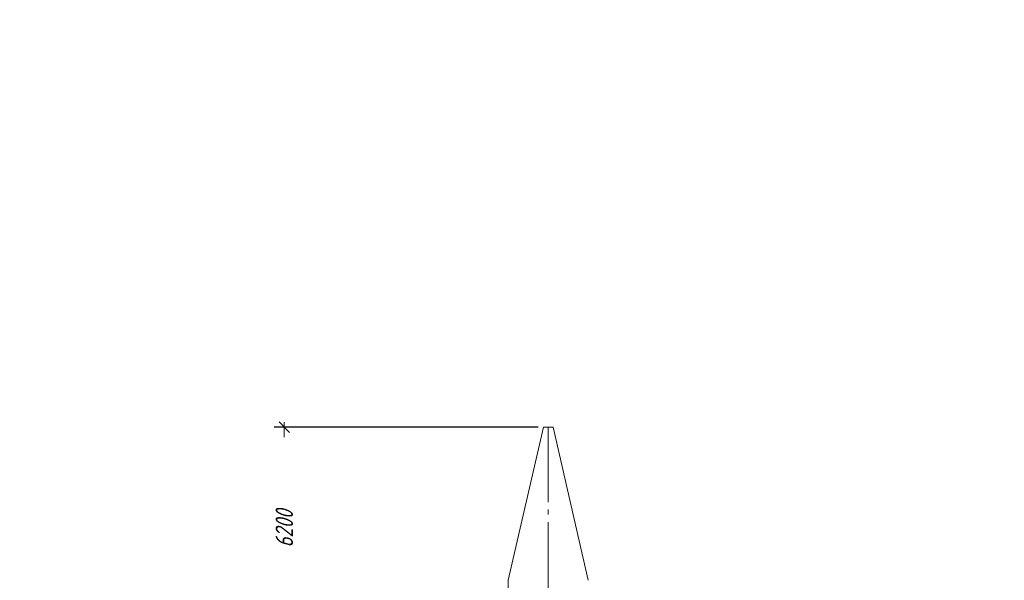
# Model space of a CAD drawing. Header units: millimetres. Extents: x 0 to 297, y 0 to 420.
# Tile 29 of 30: x 0 to 197, y 308 to 420. Entities that reach past the tile are written whole.
import ezdxf

# ---------------------------------------------------------------- set-up
doc = ezdxf.new("R2010")
doc.units = ezdxf.units.MM
for name, pattern in [('K5LT_AXLED', [19, 15, -1.5, 1, -1.5]), ('K5LT_BASIC', [0]), ('K5LT_THIN', [0])]:
    doc.linetypes.add(name, pattern=pattern)
doc.layers.add('Системный слой', color=7, linetype='Continuous')
doc.styles.add('KDIMTEXTSTYLE', font='GOST_AU.SHX', dxfattribs={"width": 0.96, "oblique": 15, "height": 5})
doc.dimstyles.new('KDIMSTYLE (0.01)', dxfattribs={"dimtxt": 5, "dimasz": 1, "dimexe": 2, "dimexo": 0, "dimgap": 1, "dimtad": 1, "dimlfac": 150, "dimtxsty": 'KDIMTEXTSTYLE', "dimsah": 1, "dimcen": 0, "dimdle": 1, "dimadec": 0, "dimazin": 0, "dimtfac": 0.667, "dimtmove": 0, "dimatfit": 3, "dimfxl": 0, "dimtvp": 1, "dimtolj": 1, "dimtzin": 0, "dimarcsym": 0})

# ---------------------------------------------------------------- blocks, each defined once
blk = doc.blocks.new('KDIMARROW_03')
at = {"layer": 'Системный слой', "color": 0, "linetype": 'K5LT_BASIC', "lineweight": 35}
blk.add_line((-1.06, -1.06), (1.06, 1.06), dxfattribs=at)
at = {"layer": 'Системный слой', "color": 0, "linetype": 'K5LT_THIN', "lineweight": 9}
for q in [(-1, 0), (2, 0)]:
    blk.add_line((0, 0), q, dxfattribs=at)

msp = doc.modelspace()

# ---------------------------------------------------------------- linework, layer by layer
at = {"layer": 'Системный слой', "color": 4, "linetype": 'K5LT_THIN', "lineweight": 9, "true_color": 0x00ffff}
for p, q in [((104.78543, 338.429362), (97.752096, 307.762695)), ((106.718763, 338.429362), (104.78543, 338.429362)), ((113.752096, 307.762695), (106.718763, 338.429362)), ((97.752096, 160.429362), (97.752096, 307.762695))]:
    msp.add_line(p, q, dxfattribs=at)
at = {"layer": 'Системный слой', "color": 2, "linetype": 'K5LT_AXLED', "lineweight": 9, "true_color": 0xffff00}
msp.add_line((105.752096, 338.429362), (105.752096, 100.429362), dxfattribs=at)

# ---------------------------------------------------------------- dimensions: what is measured, and where the dimension line sits
at = {"layer": 'Системный слой', "color": 4, "true_color": 0x00ffff}
msp.add_linear_dim(base=(52.943311, 297.096029), p1=(105.752096, 338.429362), p2=(105.752096, 297.096029), angle=90, location=(52.943311, 318.096029), dimstyle='KDIMSTYLE (0.01)', override={"dimexo": 2, "dimpost": '\\H3.5;\\W0.96;\\Q15;\\H3.5;\\W0.96;\\Q15;<>\\H3.5;\\W0.96;\\Q15;', "dimblk1": 'KDIMARROW_03', "dimblk2": 'KDIMARROW_03', "dimse1": 0, "dimse2": 0, "dimclrt": 7, "dimtolj": 1}, dxfattribs=at).render()

doc.saveas('drawing.dxf')
